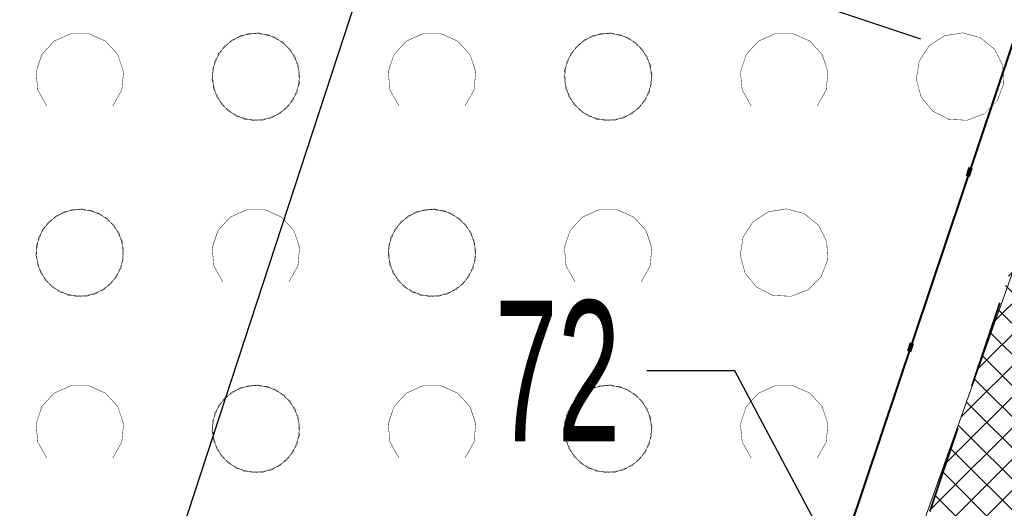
# Model space of a CAD drawing. Header units: metres. Extents: x 6599773 to 13199707, y 5688499 to 11377233.
# Tile 20 of 256: x 6599839.28 to 6599850.46, y 5688575.67 to 5688581.22. Entities that reach past the tile are written whole.
import ezdxf
from ezdxf import colors
from ezdxf.entities.mleader import LeaderData, LeaderLine
from ezdxf.math import Vec2, Vec3

# ---------------------------------------------------------------- set-up
doc = ezdxf.new("R2010")
doc.units = ezdxf.units.M
doc.header["$MEASUREMENT"] = 0
for name, pattern in [('1', [0]), ('9', [1, 0, -1]), ('BTO', [0]), ('BUF', [0]), ('BUG', [1.5, 1, -0.5])]:
    doc.linetypes.add(name, pattern=pattern)
doc.layers.get('0').update_dxf_attribs({"linetype": 'CONTINUOUS', "lineweight": 5})
doc.layers.get('Defpoints').update_dxf_attribs({"linetype": 'CONTINUOUS', "lineweight": 9})
for name, color, linetype, lineweight in [('_kolor chodnik', 50, '1', 0), ('_kolor zjazdy kostka', 7, '1', 0), ('_kolor ścieżka', 10, '1', 0), ('_linie rozgran', 100, '9', 90), ('_obrzeze', 10, 'BUG', 35), ('_opis drzewa', 7, 'BUF', 25), ('_opis zjazdy', 7, '1', 18), ('AS_protokoly_graniczne', 140, 'CONTINUOUS', 30), ('OTK_L_5', 7, 'CONTINUOUS', 5), ('OTZ_L_1', 7, 'CONTINUOUS', 5)]:
    doc.layers.add(name, color=color, linetype=linetype, lineweight=lineweight)
doc.layers.add('_kolor jezdnia', color=7, linetype='1', lineweight=0, true_color=0x00dbdb)
doc.layers.add('_podział mój', color=7, linetype='BTO', lineweight=40, true_color=0xdb70ff)
doc.styles.add('opis', font='ARIALN.TTF', dxfattribs={"width": 0.7, "height": 1.1})
doc.styles.add('opis drzewa', font='ARIALN.TTF', dxfattribs={"width": 0.7, "height": 1.6})
doc.dimstyles.new('opi', dxfattribs={"dimtxt": 1.1, "dimasz": 0.6, "dimexe": 1, "dimexo": 1, "dimgap": 0.5, "dimtad": 1, "dimzin": 1, "dimtxsty": 'opis', "dimblk": 'ARCHTICK', "dimcen": 2.5, "dimadec": 3, "dimazin": 0, "dimtfac": 1, "dimtmove": 0, "dimatfit": 3, "dimfxl": 1, "dimarcsym": 0})
pattern_1 = [(45, (0, 0), (-0.1767766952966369, 0.1767766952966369), []), (135, (0, 0), (-0.1767766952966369, -0.1767766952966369), [])]

# ---------------------------------------------------------------- blocks, each defined once
blk = doc.blocks.new('_Dot')
at = {"color": 0, "linetype": 'ByBlock', "lineweight": -2}
blk.add_line((-0.5, 0), (-1, 0), dxfattribs=at)
at = {"color": 0, "linetype": 'ByBlock', "const_width": 0.5}
blk.add_lwpolyline([(-0.25, 0, 1), (0.25, 0, 1)], format="xyb", close=True, dxfattribs=at)
blk = doc.blocks.new('_ArchTick')
at = {"color": 0, "linetype": 'ByBlock', "const_width": 0.15}
blk.add_lwpolyline([(-0.5, -0.5), (0.5, 0.5)], dxfattribs=at)
blk = doc.blocks.new('*D332')
at = {"layer": '_opis zjazdy', "color": 0, "lineweight": -2, "transparency": 16777216}
for p, q in [((6599851.097264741, 5688585.745496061), (6599847.60088286, 5688586.915804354)), ((6599846.962116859, 5688581.8569529), (6599848.549170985, 5688586.59839353)), ((6599849.510210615, 5688581.004055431), (6599846.013828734, 5688582.174363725))]:
    blk.add_line(p, q, dxfattribs=at)
at = {"layer": 'Defpoints', "color": 0, "transparency": 16777216}
for p in [(6599848.549170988, 5688586.598393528), (6599852.045552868, 5688585.428085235), (6599850.458498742, 5688580.686644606)]:
    blk.add_point(p, dxfattribs=at)
at = {"layer": '_opis zjazdy', "color": 0, "lineweight": -2, "transparency": 16777216, "xscale": 0.6, "yscale": 0.6, "zscale": 0.6}
for p, rotation in [((6599848.549170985, 5688586.59839353), 71.49358539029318), ((6599846.962116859, 5688581.8569529), 251.4935853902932)]:
    blk.add_blockref('_ArchTick', p, dxfattribs=dict(at, rotation=rotation))
at = {"layer": '_opis zjazdy', "color": 0, "transparency": 16777216, "insert": (6599848.856654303, 5688583.859143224), "char_height": 1.1, "attachment_point": 5, "rotation": 251.49358539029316, "style": 'opis'}
blk.add_mtext('5,00', dxfattribs=at)
blk = doc.blocks.new('2_OTZK')
at = {"color": 7, "const_width": 0.005000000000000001}
for points in [[(-0.6431084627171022, 0.6411612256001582), (-0.8175084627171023, 0.5279612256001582), (-1.022908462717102, 0.4954612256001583), (-1.223708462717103, 0.5492612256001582), (-1.385308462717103, 0.6800612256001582), (-1.479708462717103, 0.8653612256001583), (-1.490508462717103, 1.072961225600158), (-1.416008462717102, 1.267061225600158), (-1.269008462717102, 1.414061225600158), (-1.074908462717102, 1.488561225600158), (-0.8673084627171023, 1.477761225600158), (-0.6820084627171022, 1.383361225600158), (-0.5512084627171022, 1.221761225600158), (-0.4974084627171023, 1.020961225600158), (-0.5299084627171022, 0.8155612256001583), (-0.6431084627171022, 0.6411612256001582)], [(0.6282915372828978, 0.6640612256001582), (0.5264915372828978, 0.8442612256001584), (0.5063915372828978, 1.050261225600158), (0.5714915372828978, 1.246761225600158), (0.7104915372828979, 1.400161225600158), (0.8997915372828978, 1.483961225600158), (1.106791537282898, 1.483961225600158), (1.296091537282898, 1.400161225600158), (1.435091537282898, 1.246761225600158), (1.500191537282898, 1.050261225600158), (1.480091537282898, 0.8442612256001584), (1.378291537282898, 0.6640612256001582)], [(-1.372308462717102, -1.335238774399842), (-1.473808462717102, -1.154938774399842), (-1.493508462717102, -0.9491387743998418), (-1.428308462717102, -0.7528387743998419), (-1.289208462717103, -0.5997387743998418), (-1.100108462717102, -0.5160387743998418), (-0.8933084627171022, -0.5160387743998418), (-0.7042084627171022, -0.5997387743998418), (-0.5651084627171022, -0.7528387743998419), (-0.4999084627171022, -0.9491387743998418), (-0.5196084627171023, -1.154938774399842), (-0.6211084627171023, -1.335238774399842)], [(0.6496915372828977, -0.6516387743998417), (0.8240915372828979, -0.5384387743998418), (1.029491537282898, -0.5059387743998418), (1.230291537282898, -0.5597387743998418), (1.391891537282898, -0.6905387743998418), (1.486291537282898, -0.8758387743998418), (1.497091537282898, -1.083438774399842), (1.422591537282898, -1.277538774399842), (1.275591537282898, -1.424538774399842), (1.081491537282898, -1.499038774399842), (0.8738915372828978, -1.488238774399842), (0.6885915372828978, -1.393838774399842), (0.5577915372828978, -1.232238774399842), (0.5039915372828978, -1.031438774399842), (0.5364915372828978, -0.8260387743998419), (0.6496915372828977, -0.6516387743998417)]]:
    blk.add_lwpolyline(points, dxfattribs=at)

msp = doc.modelspace()

# ---------------------------------------------------------------- hatches: boundary and pattern name
at = {"layer": '_kolor chodnik'}
h = msp.add_hatch(dxfattribs=at)
h.set_pattern_fill('ANSI37', color=256, scale=2)
h.set_pattern_definition(pattern_1)
h.paths.add_polyline_path([(6599849.938171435, 5688542.085872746), (6599852.232147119, 5688548.938742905), (6599853.573135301, 5688548.489851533), (6599853.827082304, 5688549.248475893), (6599851.793849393, 5688549.929093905), (6599849.895278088, 5688548.982823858), (6599847.823506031, 5688542.793750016)])
edge = h.paths.add_edge_path()
edge.add_line((6600018.106075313, 5689087.454911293), (6600022.42781917, 5689091.229234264))
edge.add_line((6600022.42781917, 5689091.229234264), (6600020.233254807, 5689093.742094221))
edge.add_line((6600020.233254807, 5689093.742094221), (6600017.159471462, 5689091.057656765))
edge.add_arc((6600023.275194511, 5689085.3851404), 8.341433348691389, 137.1531559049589, 148.8016577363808)
edge.add_line((6600016.140105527, 5689089.706021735), (6600018.106075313, 5689087.454911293))
h.paths.add_polyline_path([(6600038.501784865, 5689187.592294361), (6600037.906968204, 5689187.700586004), (6600037.63829624, 5689186.224843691), (6600038.240083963, 5689186.115282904)])
h.paths.add_polyline_path([(6600069.098302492, 5689360.276020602), (6600068.321239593, 5689360.413462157), (6600068.064048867, 5689358.936495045), (6600068.836639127, 5689358.799546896)])
h.paths.add_polyline_path([(6600082.393785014, 5689362.950258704), (6600082.941124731, 5689366.103121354), (6600081.481377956, 5689366.361351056), (6600080.923159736, 5689363.210828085)])
h.paths.add_polyline_path([(6600074.022236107, 5689388.065861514), (6600072.983907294, 5689388.249860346), (6600072.723374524, 5689386.77253894), (6600073.760538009, 5689386.588865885)])
h.paths.add_polyline_path([(6600105.613104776, 5689486.405659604), (6600106.749499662, 5689489.711933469), (6600105.298891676, 5689490.233346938), (6600104.143487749, 5689486.917306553)], flags=17)
h.paths.add_polyline_path([(6600132.519778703, 5689678.737346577), (6600131.761827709, 5689678.896110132), (6600131.444670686, 5689677.429261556), (6600132.212256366, 5689677.269208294)])
h.paths.add_polyline_path([(6600156.649397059, 5689798.7449027), (6600156.48800471, 5689797.958860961), (6600157.450195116, 5689797.757316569), (6600157.615023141, 5689798.542205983)])
h.paths.add_polyline_path([(6600189.055358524, 5689948.643107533), (6600187.902868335, 5689948.884512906), (6600187.600024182, 5689947.417400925), (6600188.748131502, 5689947.176379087)])
edge = h.paths.add_edge_path()
edge.add_line((6600204.459383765, 5690032.969035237), (6600204.153258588, 5690031.227801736))
edge.add_arc((6600202.328347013, 5690027.299936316), 4.331100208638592, 41.85300125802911, 65.08011549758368, ccw=False)
edge.add_arc((6600032.90393149, 5690051.979071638), 174.020003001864, 352.8070218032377, 353.495463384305)
edge.add_arc((6600202.372679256, 5690027.343587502), 5.999999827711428, 55.12102442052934, 69.64815978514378)
edge = h.paths.add_edge_path()
edge.add_line((6600205.046027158, 5690040.265402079), (6600204.972740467, 5690038.483452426))
edge.add_arc((6600203.986269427, 5690044.401803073), 5.999999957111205, 279.4630688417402, 294.9140560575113)
edge.add_line((6600206.513819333, 5690038.960158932), (6600206.607027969, 5690041.030672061))
edge.add_arc((6600203.986269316, 5690044.401803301), 4.270000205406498, 284.3702444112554, 307.86193139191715, ccw=False)
edge = h.paths.add_edge_path()
edge.add_arc((6600203.547470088, 5690044.558759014), 6.446878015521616, 324.4350091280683, 356.2013368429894, ccw=False)
edge.add_arc((6600203.986269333, 5690044.401803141), 6.00000007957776, 323.2169970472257, 357.4193489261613)
h.paths.add_polyline_path([(6600208.910055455, 5690121.713696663), (6600208.146285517, 5690121.748120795), (6600207.125602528, 5690121.794124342), (6600209.971605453, 5690121.665851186)])
edge = h.paths.add_edge_path()
edge.add_line((6600238.769818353, 5690481.648294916), (6600240.338176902, 5690490.873746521))
edge.add_line((6600240.338176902, 5690490.873746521), (6600241.251295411, 5690510.829461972))
edge.add_line((6600241.251295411, 5690510.829461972), (6600239.524022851, 5690510.928942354))
edge.add_line((6600239.524022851, 5690510.928942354), (6600238.633343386, 5690491.167757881))
edge.add_line((6600238.633343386, 5690491.167757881), (6600234.579716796, 5690467.661262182))
edge.add_line((6600234.579716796, 5690467.661262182), (6600234.449796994, 5690464.966873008))
edge.add_arc((6600242.443669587, 5690464.607462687), 8.00194818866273, 177.4256738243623, 268.2543056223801)
edge.add_line((6600242.199903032, 5690456.609228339), (6600242.216657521, 5690457.359274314))
edge.add_line((6600242.216657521, 5690457.359274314), (6600242.305257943, 5690458.836738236))
edge.add_arc((6600242.444504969, 5690464.607952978), 5.772894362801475, 177.0298084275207, 268.6178439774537, ccw=False)
edge.add_line((6600236.679365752, 5690464.907083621), (6600236.951876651, 5690470.95443634))
edge.add_line((6600236.951876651, 5690470.95443634), (6600238.150786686, 5690478.210832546))
edge.add_line((6600238.150786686, 5690478.210832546), (6600238.769818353, 5690481.648294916))
h.paths.add_polyline_path([(6600238.769818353, 5690481.648294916), (6600238.150786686, 5690478.210832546), (6600239.670056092, 5690477.930590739), (6600240.266710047, 5690481.376366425)], flags=17)
edge = h.paths.add_edge_path()
edge.add_line((6600223.366500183, 5690460.339976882), (6600223.276803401, 5690457.948865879))
edge.add_arc((6600221.105749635, 5690465.64864014), 7.999999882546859, 285.7465040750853, 299.8464885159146)
edge.add_line((6600225.08717264, 5690458.709744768), (6600225.240084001, 5690461.623695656))
edge.add_arc((6600221.105749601, 5690465.648640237), 5.769999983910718, 293.06724420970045, 315.7681070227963, ccw=False)
edge = h.paths.add_edge_path()
edge.add_arc((6600220.025145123, 5690444.676291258), 5.77000016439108, 37.996647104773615, 59.94382588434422, ccw=False)
edge.add_line((6600224.572175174, 5690448.22839199), (6600224.817793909, 5690451.081798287))
edge.add_arc((6600220.025145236, 5690444.676291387), 7.999999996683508, 53.19588653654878, 68.15166733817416)
edge.add_line((6600223.00235276, 5690452.101669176), (6600222.91504296, 5690449.670427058))
edge = h.paths.add_edge_path()
edge.add_arc((6600221.105749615, 5690465.648640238), 7.999999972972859, 328.0222308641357, 357.0132597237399)
edge.add_line((6600229.094882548, 5690465.23180147), (6600229.218816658, 5690467.593604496))
edge.add_line((6600229.218816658, 5690467.593604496), (6600228.218919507, 5690467.645774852))
edge.add_line((6600228.218919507, 5690467.645774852), (6600227.891778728, 5690461.411918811))
h.paths.add_polyline_path([(6600200.980142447, 5690012.236744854), (6600202.31727834, 5690011.956662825), (6600202.522293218, 5690012.935421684), (6600201.182321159, 5690013.216097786)])
h.paths.add_polyline_path([(6600196.457878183, 5689983.98337835), (6600195.202332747, 5689984.246370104), (6600194.899091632, 5689982.777335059), (6600196.150355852, 5689982.515240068)])
edge = h.paths.add_edge_path()
edge.add_line((6600112.305909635, 5689517.99101877), (6600112.691041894, 5689519.807934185))
edge.add_line((6600112.691041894, 5689519.807934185), (6600113.245521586, 5689522.423769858))
edge.add_line((6600113.245521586, 5689522.423769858), (6600111.553124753, 5689522.782507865))
edge.add_line((6600111.553124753, 5689522.782507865), (6600107.405864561, 5689503.217226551))
edge.add_line((6600107.405864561, 5689503.217226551), (6600099.494506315, 5689480.361667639))
edge.add_line((6600099.494506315, 5689480.361667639), (6600099.182814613, 5689478.891218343))
edge.add_arc((6600107.008997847, 5689477.232359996), 8.000059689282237, 168.0325629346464, 257.7529108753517)
edge.add_line((6600105.311960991, 5689469.414366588), (6600105.784990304, 5689471.593619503))
edge.add_arc((6600107.008927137, 5689477.232314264), 5.769999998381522, 168.0321375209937, 257.7533362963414, ccw=False)
edge.add_line((6600101.364343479, 5689478.42879883), (6600101.647245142, 5689479.76342708))
edge.add_line((6600101.647245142, 5689479.76342708), (6600104.143487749, 5689486.917306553))
edge.add_line((6600104.143487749, 5689486.917306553), (6600105.298891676, 5689490.233346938))
edge.add_line((6600105.298891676, 5689490.233346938), (6600108.240043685, 5689498.809726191))
edge.add_line((6600108.240043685, 5689498.809726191), (6600112.305909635, 5689517.99101877))
h.paths.add_polyline_path([(6600136.009573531, 5689645.499114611), (6600138.333647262, 5689645.012304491), (6600138.661671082, 5689646.578318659), (6600134.869459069, 5689647.372651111)])
at = {"layer": '_kolor jezdnia'}
h = msp.add_hatch(dxfattribs=at)
h.set_pattern_fill('ANSI37', color=256, scale=2.2)
h.set_pattern_definition([(311.9999999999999, (0, 0), (0.2043648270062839, 0.1840109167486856), []), (41.99999999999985, (0, 0), (-0.1840109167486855, 0.2043648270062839), [])])
edge = h.paths.add_edge_path()
edge.add_line((6599833.066047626, 5688539.933393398), (6599850.649511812, 5688527.983462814))
edge.add_arc((6599857.337592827, 5688536.653968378), 10.95025544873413, 169.5012687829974, 232.3548431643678, ccw=False)
edge.add_arc((6599858.085851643, 5688536.618142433), 11.69295282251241, 162.2507788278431, 169.9967502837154, ccw=False)
edge.add_line((6599846.949484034, 5688540.182754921), (6599847.823506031, 5688542.793750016))
edge.add_line((6599847.823506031, 5688542.793750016), (6599849.895278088, 5688548.982823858))
edge.add_line((6599849.895278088, 5688548.982823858), (6599852.434748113, 5688556.56906746))
edge.add_line((6599852.434748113, 5688556.56906746), (6599928.48625871, 5688783.760284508))
edge.add_line((6599928.48625871, 5688783.760284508), (6599931.025728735, 5688791.34652811))
edge.add_line((6599931.025728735, 5688791.34652811), (6599996.657773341, 5688987.411326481))
edge.add_line((6599996.657773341, 5688987.411326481), (6599999.197243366, 5688994.997570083))
edge.add_line((6599999.197243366, 5688994.997570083), (6600021.930100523, 5689062.908193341))
edge.add_line((6600021.930100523, 5689062.908193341), (6600017.620224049, 5689067.371531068))
edge.add_line((6600017.620224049, 5689067.371531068), (6600016.714558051, 5689064.654078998))
edge.add_line((6600016.714558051, 5689064.654078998), (6600012.423620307, 5689051.835617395))
edge.add_line((6600012.423620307, 5689051.835617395), (6600009.884150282, 5689044.249373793))
edge.add_line((6600009.884150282, 5689044.249373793), (6599977.53516164, 5688947.612159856))
edge.add_line((6599977.53516164, 5688947.612159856), (6599974.995691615, 5688940.025916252))
edge.add_line((6599974.995691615, 5688940.025916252), (6599942.096912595, 5688841.746295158))
edge.add_line((6599942.096912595, 5688841.746295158), (6599939.557442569, 5688834.160051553))
edge.add_line((6599939.557442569, 5688834.160051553), (6599882.679288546, 5688664.246042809))
edge.add_line((6599882.679288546, 5688664.246042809), (6599880.139818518, 5688656.659799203))
edge.add_line((6599880.139818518, 5688656.659799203), (6599852.464543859, 5688573.984527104))
edge.add_line((6599852.464543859, 5688573.984527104), (6599842.470137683, 5688544.127903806))
edge.add_arc((6599835.706422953, 5688546.652910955), 7.219660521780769, 248.54809133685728, 339.52856074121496, ccw=False)
h.paths.add_polyline_path([(6600044.653202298, 5689172.271628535), (6600046.276244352, 5689181.431901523), (6600047.759199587, 5689189.801539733), (6600051.0603021, 5689208.432603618), (6600052.368792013, 5689215.817578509), (6600054.808584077, 5689229.587499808), (6600056.11707399, 5689236.972474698), (6600057.346666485, 5689243.912161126), (6600058.655146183, 5689251.297078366), (6600058.831439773, 5689252.292060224), (6600060.098987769, 5689259.445963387), (6600060.139929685, 5689259.677035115), (6600061.407468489, 5689266.830886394), (6600072.329030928, 5689328.470998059), (6600073.637511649, 5689335.855921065), (6600077.337304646, 5689356.73715072), (6600078.820259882, 5689365.106788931), (6600081.142794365, 5689378.214921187), (6600082.53851694, 5689386.092227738), (6600095.187867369, 5689457.483787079), (6600091.082877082, 5689465.8405575), (6600089.043088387, 5689454.328211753), (6600087.870641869, 5689447.711051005), (6600087.560133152, 5689445.958573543), (6600086.562151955, 5689440.326076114), (6600082.433200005, 5689417.022719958), (6600080.95024477, 5689408.65308175), (6600077.202698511, 5689387.502337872), (6600075.719743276, 5689379.132699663), (6600073.469199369, 5689366.430874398), (6600071.986244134, 5689358.061236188), (6600069.986864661, 5689346.776955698), (6600068.591142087, 5689338.899649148), (6600065.559290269, 5689321.78820693), (6600064.163567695, 5689313.91090038), (6600059.719426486, 5689288.828650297), (6600058.323703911, 5689280.951343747), (6600057.563846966, 5689276.662793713), (6600056.168124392, 5689268.785487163), (6600054.804920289, 5689261.091711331), (6600053.409197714, 5689253.214404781), (6600053.264817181, 5689252.399536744), (6600051.869094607, 5689244.522230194), (6600051.183555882, 5689240.653124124), (6600049.787833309, 5689232.775817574), (6600046.593849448, 5689214.749319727), (6600045.198126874, 5689206.872013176), (6600044.41754409, 5689202.466488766), (6600042.934588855, 5689194.096850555), (6600036.429952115, 5689157.38538759), (6600034.94699688, 5689149.01574938), (6600030.579776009, 5689124.367629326), (6600027.529365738, 5689107.151445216), (6600024.895072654, 5689094.014582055), (6600030.583685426, 5689094.264316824), (6600032.945013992, 5689106.191885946), (6600043.170247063, 5689163.901990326)])
edge = h.paths.add_edge_path()
edge.add_line((6600111.106812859, 5689535.144351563), (6600111.256844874, 5689535.85214863))
edge.add_line((6600111.256844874, 5689535.85214863), (6600112.915748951, 5689543.678261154))
edge.add_line((6600112.915748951, 5689543.678261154), (6600117.304772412, 5689564.384094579))
edge.add_line((6600117.304772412, 5689564.384094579), (6600119.067357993, 5689572.699339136))
edge.add_line((6600119.067357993, 5689572.699339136), (6600120.087667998, 5689577.512794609))
edge.add_line((6600120.087667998, 5689577.512794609), (6600121.64289057, 5689584.849775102))
edge.add_line((6600121.64289057, 5689584.849775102), (6600128.436769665, 5689616.900852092))
edge.add_line((6600128.436769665, 5689616.900852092), (6600129.991992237, 5689624.237832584))
edge.add_line((6600129.991992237, 5689624.237832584), (6600132.660554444, 5689636.827148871))
edge.add_line((6600132.660554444, 5689636.827148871), (6600133.208838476, 5689639.444704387))
edge.add_line((6600133.208838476, 5689639.444704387), (6600134.848957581, 5689647.274775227))
edge.add_line((6600134.848957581, 5689647.274775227), (6600138.97649476, 5689666.979995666))
edge.add_line((6600138.97649476, 5689666.979995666), (6600140.51410642, 5689674.320687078))
edge.add_line((6600140.51410642, 5689674.320687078), (6600145.209128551, 5689696.735129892))
edge.add_line((6600145.209128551, 5689696.735129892), (6600146.746740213, 5689704.075821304))
edge.add_line((6600146.746740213, 5689704.075821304), (6600151.462308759, 5689726.588354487))
edge.add_line((6600151.462308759, 5689726.588354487), (6600152.999920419, 5689733.929045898))
edge.add_line((6600152.999920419, 5689733.929045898), (6600155.244070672, 5689744.642813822))
edge.add_line((6600155.244070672, 5689744.642813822), (6600156.781682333, 5689751.983505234))
edge.add_line((6600156.781682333, 5689751.983505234), (6600161.635515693, 5689775.156126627))
edge.add_line((6600161.635515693, 5689775.156126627), (6600163.378142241, 5689783.475576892))
edge.add_line((6600163.378142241, 5689783.475576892), (6600163.850769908, 5689785.731942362))
edge.add_line((6600163.850769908, 5689785.731942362), (6600167.028500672, 5689800.90270461))
edge.add_line((6600167.028500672, 5689800.90270461), (6600179.490888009, 5689860.399222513))
edge.add_line((6600179.490888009, 5689860.399222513), (6600181.233514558, 5689868.718672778))
edge.add_line((6600181.233514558, 5689868.718672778), (6600181.84713393, 5689871.648144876))
edge.add_line((6600181.84713393, 5689871.648144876), (6600183.38474559, 5689878.988836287))
edge.add_line((6600183.38474559, 5689878.988836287), (6600184.935818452, 5689886.393792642))
edge.add_line((6600184.935818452, 5689886.393792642), (6600186.575937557, 5689894.223863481))
edge.add_line((6600186.575937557, 5689894.223863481), (6600194.051338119, 5689929.912074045))
edge.add_line((6600194.051338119, 5689929.912074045), (6600195.691457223, 5689937.742144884))
edge.add_line((6600195.691457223, 5689937.742144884), (6600202.915799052, 5689972.231779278))
edge.add_line((6600202.915799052, 5689972.231779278), (6600204.555918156, 5689980.061850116))
edge.add_line((6600204.555918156, 5689980.061850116), (6600206.062781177, 5689987.255744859))
edge.add_line((6600206.062781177, 5689987.255744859), (6600207.702900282, 5689995.085815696))
edge.add_line((6600207.702900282, 5689995.085815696), (6600210.232559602, 5690007.162628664))
edge.add_line((6600210.232559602, 5690007.162628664), (6600211.694938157, 5690014.144150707))
edge.add_arc((6600028.177652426, 5690052.584442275), 187.5000004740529, 348.1696294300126, 357.4195276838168)
edge.add_line((6600215.487522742, 5690044.142720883), (6600208.310270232, 5690026.480446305))
edge.add_arc((6600032.903933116, 5690051.97907145), 177.2500013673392, 348.1696294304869, 351.7289130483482, ccw=False)
edge.add_line((6600206.38894146, 5690015.640182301), (6600205.966941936, 5690013.625519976))
edge.add_line((6600205.966941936, 5690013.625519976), (6600204.326822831, 5690005.795449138))
edge.add_line((6600204.326822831, 5690005.795449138), (6600197.076961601, 5689971.183982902))
edge.add_line((6600197.076961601, 5689971.183982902), (6600195.334335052, 5689962.864532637))
edge.add_line((6600195.334335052, 5689962.864532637), (6600193.44722506, 5689953.855305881))
edge.add_line((6600193.44722506, 5689953.855305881), (6600191.909227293, 5689946.512771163))
edge.add_line((6600191.909227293, 5689946.512771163), (6600185.49684423, 5689915.899498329))
edge.add_line((6600185.49684423, 5689915.899498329), (6600183.856521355, 5689908.068454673))
edge.add_line((6600183.856521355, 5689908.068454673), (6600182.066605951, 5689899.523243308))
edge.add_line((6600182.066605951, 5689899.523243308), (6600180.32407057, 5689891.204228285))
edge.add_line((6600180.32407057, 5689891.204228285), (6600174.320344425, 5689862.541919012))
edge.add_line((6600174.320344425, 5689862.541919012), (6600172.577809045, 5689854.222903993))
edge.add_line((6600172.577809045, 5689854.222903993), (6600163.663810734, 5689811.666703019))
edge.add_line((6600163.663810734, 5689811.666703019), (6600162.023782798, 5689803.837067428))
edge.add_line((6600162.023782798, 5689803.837067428), (6600160.924220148, 5689798.587659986))
edge.add_line((6600160.924220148, 5689798.587659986), (6600159.279208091, 5689790.734229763))
edge.add_line((6600159.279208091, 5689790.734229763), (6600157.107250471, 5689780.365115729))
edge.add_line((6600157.107250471, 5689780.365115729), (6600155.462238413, 5689772.511685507))
edge.add_line((6600155.462238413, 5689772.511685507), (6600153.380318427, 5689762.572418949))
edge.add_line((6600153.380318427, 5689762.572418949), (6600151.735124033, 5689754.718118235))
edge.add_line((6600151.735124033, 5689754.718118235), (6600148.586504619, 5689739.686336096))
edge.add_line((6600148.586504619, 5689739.686336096), (6600146.885007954, 5689731.563243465))
edge.add_line((6600146.885007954, 5689731.563243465), (6600141.75088822, 5689707.052510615))
edge.add_line((6600141.75088822, 5689707.052510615), (6600140.110896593, 5689699.223048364))
edge.add_line((6600140.110896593, 5689699.223048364), (6600133.483561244, 5689667.583574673))
edge.add_line((6600133.483561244, 5689667.583574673), (6600131.860394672, 5689659.834436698))
edge.add_line((6600131.860394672, 5689659.834436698), (6600131.740984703, 5689659.26436315))
edge.add_line((6600131.740984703, 5689659.26436315), (6600130.117814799, 5689651.515209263))
edge.add_line((6600130.117814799, 5689651.515209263), (6600127.278733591, 5689637.961189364))
edge.add_line((6600127.278733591, 5689637.961189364), (6600126.924568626, 5689636.290366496))
edge.add_line((6600126.924568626, 5689636.290366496), (6600125.166244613, 5689627.995226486))
edge.add_line((6600125.166244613, 5689627.995226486), (6600118.009503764, 5689594.232298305))
edge.add_line((6600118.009503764, 5689594.232298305), (6600116.251179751, 5689585.937158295))
edge.add_line((6600116.251179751, 5689585.937158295), (6600113.665314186, 5689573.737975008))
edge.add_line((6600113.665314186, 5689573.737975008), (6600111.898534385, 5689565.402943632))
edge.add_line((6600111.898534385, 5689565.402943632), (6600104.889982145, 5689532.33911599))
edge.add_line((6600104.889982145, 5689532.33911599), (6600103.226635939, 5689524.492047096))
edge.add_line((6600103.226635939, 5689524.492047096), (6600096.623876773, 5689493.342605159))
edge.add_line((6600096.623876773, 5689493.342605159), (6600094.968986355, 5689485.53542763))
edge.add_line((6600094.968986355, 5689485.53542763), (6600094.300101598, 5689482.379870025))
edge.add_line((6600094.300101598, 5689482.379870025), (6600099.182814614, 5689478.891218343))
edge.add_line((6600099.182814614, 5689478.891218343), (6600099.494506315, 5689480.361667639))
edge.add_line((6600099.494506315, 5689480.361667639), (6600111.106812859, 5689535.144351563))
edge = h.paths.add_edge_path()
edge.add_arc((6600239.213891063, 5690851.4003676), 10.0000000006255, -2.8342403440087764, 76.13703556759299, ccw=False)
edge.add_line((6600249.201658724, 5690850.905901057), (6600249.082723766, 5690848.503524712))
edge.add_line((6600249.082723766, 5690848.503524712), (6600247.016487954, 5690806.767468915))
edge.add_line((6600247.016487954, 5690806.767468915), (6600246.092398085, 5690789.152178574))
edge.add_line((6600246.092398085, 5690789.152178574), (6600233.768116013, 5690572.015170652))
edge.add_line((6600233.768116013, 5690572.015170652), (6600228.959056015, 5690465.29620206))
edge.add_line((6600228.959056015, 5690465.29620206), (6600234.588724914, 5690465.017134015))
edge.add_line((6600234.588724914, 5690465.017134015), (6600239.26254019, 5690571.767576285))
edge.add_line((6600239.26254019, 5690571.767576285), (6600252.505038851, 5690806.400146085))
edge.add_line((6600252.505038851, 5690806.400146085), (6600254.569211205, 5690848.094521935))
edge.add_arc((6600262.559425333, 5690847.6989487), 7.999999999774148, 76.13703557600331, 177.1657596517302, ccw=False)
edge.add_line((6600264.476229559, 5690855.465921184), (6600241.609896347, 5690861.109083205))
edge = h.paths.add_edge_path()
edge.add_line((6600250.031475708, 5690451.625307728), (6600250.231741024, 5690455.772579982))
edge.add_line((6600250.231741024, 5690455.772579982), (6600246.257763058, 5690456.417303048))
edge.add_line((6600246.257763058, 5690456.417303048), (6600242.171761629, 5690456.61060902))
edge.add_arc((6600242.563100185, 5690464.586983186), 7.985968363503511, 176.9123644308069, 267.1911945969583, ccw=False)
edge.add_line((6600234.588724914, 5690465.017134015), (6600228.959056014, 5690465.29620206))
edge.add_arc((6600220.965133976, 5690465.657286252), 8.002072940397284, 267.8289300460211, 357.413716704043, ccw=False)
edge.add_line((6600220.661989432, 5690457.660957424), (6600212.406915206, 5690458.119572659))
edge.add_line((6600212.406915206, 5690458.119572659), (6600208.431872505, 5690457.817501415))
edge.add_line((6600208.431872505, 5690457.817501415), (6600208.233912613, 5690454.548331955))
edge.add_line((6600208.233912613, 5690454.548331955), (6600212.129565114, 5690453.127270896))
edge.add_line((6600212.129565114, 5690453.127270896), (6600218.640548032, 5690452.76554962))
edge.add_line((6600218.640548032, 5690452.76554962), (6600216.486747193, 5690452.885205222))
edge.add_line((6600216.486747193, 5690452.885205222), (6600220.46890539, 5690452.663974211))
edge.add_arc((6600220.025145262, 5690444.676291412), 7.999999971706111, -0.3386579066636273, 86.8201700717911, ccw=False)
edge.add_line((6600228.025005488, 5690444.629006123), (6600227.803602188, 5690439.649256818))
edge.add_line((6600227.803602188, 5690439.649256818), (6600226.885525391, 5690435.936828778))
edge.add_line((6600226.885525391, 5690435.936828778), (6600225.534849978, 5690405.967249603))
edge.add_line((6600225.534849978, 5690405.967249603), (6600226.115199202, 5690402.187514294))
edge.add_line((6600226.115199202, 5690402.187514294), (6600213.445139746, 5690121.008786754))
edge.add_line((6600213.445139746, 5690121.008786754), (6600213.352800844, 5690118.960058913))
edge.add_line((6600213.352800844, 5690118.960058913), (6600209.980184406, 5690044.131649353))
edge.add_arc((6600203.986269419, 5690044.401803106), 5.999999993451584, 257.4162346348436, 357.41934921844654, ccw=False)
edge.add_line((6600202.679069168, 5690038.545931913), (6600201.589735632, 5690033.666039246))
edge.add_line((6600201.589735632, 5690033.666039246), (6600203.67987942, 5690033.199458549))
edge.add_arc((6600202.372679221, 5690027.343587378), 5.999999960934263, -8.27108729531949, 77.41623506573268, ccw=False)
edge.add_line((6600208.310270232, 5690026.480446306), (6600215.487522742, 5690044.142720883))
edge.add_line((6600215.487522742, 5690044.142720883), (6600216.199687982, 5690059.944661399))
edge.add_line((6600216.199687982, 5690059.944661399), (6600216.537356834, 5690067.437056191))
edge.add_line((6600216.537356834, 5690067.437056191), (6600223.893528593, 5690230.66011469))
edge.add_line((6600223.893528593, 5690230.66011469), (6600224.231197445, 5690238.152509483))
edge.add_line((6600224.231197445, 5690238.152509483), (6600233.507835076, 5690443.987992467))
edge.add_arc((6600241.499722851, 5690443.627812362), 7.999999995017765, 87.29208981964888, 177.4195277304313, ccw=False)
edge.add_line((6600241.877677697, 5690451.618879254), (6600246.021541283, 5690451.422886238))
edge.add_line((6600246.021541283, 5690451.422886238), (6600246.427694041, 5690451.443388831))
edge.add_line((6600246.427694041, 5690451.443388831), (6600246.793970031, 5690451.461878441))
edge.add_line((6600246.793970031, 5690451.461878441), (6600250.031475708, 5690451.625307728))
edge = h.paths.add_edge_path()
edge.add_line((6600007.33756506, 5689086.20374581), (6600006.980466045, 5689080.740822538))
edge.add_line((6600006.980466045, 5689080.740822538), (6600007.229745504, 5689080.720859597))
edge.add_line((6600007.229745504, 5689080.720859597), (6600008.093335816, 5689080.601653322))
edge.add_line((6600008.093335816, 5689080.601653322), (6600008.702681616, 5689080.53831051))
edge.add_arc((6600008.140193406, 5689070.554142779), 9.999999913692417, -18.557800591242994, 86.77547804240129, ccw=False)
edge.add_line((6600017.620224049, 5689067.371531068), (6600021.930100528, 5689062.908193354))
edge.add_arc((6599734.83819726, 5689159.011261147), 302.7499967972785, 341.4922000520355, 343.8640860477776)
edge.add_arc((6600034.895369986, 5689072.315877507), 9.581213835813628, 98.63328270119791, 164.5273290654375, ccw=False)
edge.add_line((6600033.457137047, 5689081.788529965), (6600033.832640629, 5689081.798737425))
edge.add_line((6600033.832640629, 5689081.798737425), (6600034.422462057, 5689082.05700874))
edge.add_line((6600034.422462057, 5689082.05700874), (6600036.833623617, 5689082.139040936))
edge.add_line((6600036.833623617, 5689082.139040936), (6600036.730225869, 5689087.148851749))
edge.add_line((6600036.730225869, 5689087.148851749), (6600036.579860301, 5689087.134303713))
edge.add_arc((6600036.479565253, 5689093.136286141), 6.002820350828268, 169.1687651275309, 270.9573417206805, ccw=False)
edge.add_line((6600030.583685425, 5689094.264316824), (6600024.895072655, 5689094.014582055))
edge.add_arc((6600015.200558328, 5689096.162123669), 9.929528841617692, 271.0943432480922, 347.5094668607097, ccw=False)
edge.add_arc((6600014.909438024, 5689089.646776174), 3.446070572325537, 264.4236009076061, 278.0194998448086, ccw=False)
edge.add_line((6600014.574573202, 5689086.217014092), (6600014.299554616, 5689086.232508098))
edge.add_line((6600014.299554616, 5689086.232508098), (6600010.474232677, 5689086.448019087))
edge.add_line((6600010.474232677, 5689086.448019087), (6600007.33756506, 5689086.20374581))
edge = h.paths.add_edge_path()
edge.add_line((6600105.490725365, 5689463.953528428), (6600106.927559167, 5689464.047234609))
edge.add_line((6600106.927559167, 5689464.047234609), (6600107.835, 5689468.66))
edge.add_line((6600107.835, 5689468.66), (6600105.311960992, 5689469.414366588))
edge.add_arc((6600107.008997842, 5689477.232359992), 8.000059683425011, 168.0325628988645, 257.7529109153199, ccw=False)
edge.add_line((6600099.182814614, 5689478.891218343), (6600094.300101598, 5689482.379870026))
edge.add_arc((6600586.245114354, 5689378.10423892), 502.8750369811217, 168.032376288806, 169.9522165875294)
edge.add_line((6600091.082877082, 5689465.8405575), (6600095.187867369, 5689457.483787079))
edge.add_arc((6600103.06517392, 5689456.088064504), 8.000000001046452, 77.7533362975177, 169.9524553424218, ccw=False)
edge.add_line((6600104.762140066, 5689463.906012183), (6600105.490725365, 5689463.953528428))
at = {"layer": '_kolor zjazdy kostka'}
h = msp.add_hatch(dxfattribs=at)
h.set_pattern_fill('ANSI37', color=256, scale=2)
h.set_pattern_definition(pattern_1)
h.paths.add_polyline_path([(6600244.137440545, 5690813.934732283), (6600242.369522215, 5690814.022127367), (6600242.097568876, 5690808.528921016), (6600243.865482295, 5690808.44142671)])
h.paths.add_polyline_path([(6600247.012128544, 5690806.679412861), (6600247.44273645, 5690815.377295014), (6600247.393289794, 5690814.378518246), (6600247.113277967, 5690808.722537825)])
h.paths.add_polyline_path([(6600242.297085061, 5690788.088808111), (6600240.958726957, 5690788.155683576), (6600240.648818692, 5690782.664569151), (6600241.987258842, 5690782.599147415)])
h.paths.add_polyline_path([(6600245.558275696, 5690780.919298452), (6600246.037231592, 5690789.405686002), (6600244.985820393, 5690788.453468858), (6600244.612601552, 5690781.981345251)])
h.paths.add_polyline_path([(6600241.348405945, 5690723.711515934), (6600242.272017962, 5690722.691689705), (6600242.749709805, 5690731.155680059), (6600241.698138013, 5690730.203317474), (6600241.472690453, 5690726.27550499)])
h.paths.add_polyline_path([(6600225.772794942, 5690394.589141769), (6600224.731429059, 5690393.637598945), (6600224.461246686, 5690387.644646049), (6600225.412923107, 5690386.603142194)])
h.paths.add_polyline_path([(6600223.012390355, 5690333.280720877), (6600223.372595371, 5690341.272607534), (6600222.32835346, 5690340.318436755), (6600222.058239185, 5690334.324941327)])
h.paths.add_polyline_path([(6600215.496388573, 5690166.390602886), (6600215.856593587, 5690174.382489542), (6600214.812834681, 5690173.428760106), (6600214.542018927, 5690167.435062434)])
h.paths.add_polyline_path([(6600212.446537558, 5690121.053392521), (6600213.399499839, 5690120.010473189), (6600213.788744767, 5690128.503024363), (6600212.745135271, 5690127.54943145)])
h.paths.add_polyline_path([(6600209.977420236, 5690121.665589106), (6600210.225142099, 5690127.162117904), (6600207.346107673, 5690127.291879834), (6600207.119593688, 5690121.794395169)])
h.paths.add_polyline_path([(6600207.950178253, 5690070.725854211), (6600204.880846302, 5690070.828947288), (6600204.643784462, 5690065.333808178), (6600207.702521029, 5690065.204598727)])
h.paths.add_polyline_path([(6600200.981479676, 5690012.236464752), (6600199.969248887, 5690007.339980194), (6600201.282587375, 5690007.064882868), (6600202.31726072, 5690011.956666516)])
h.paths.add_polyline_path([(6600193.613960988, 5689970.406358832), (6600192.398010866, 5689970.660657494), (6600191.286205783, 5689965.274578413), (6600192.486379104, 5689965.023185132)])
h.paths.add_polyline_path([(6600189.061271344, 5689948.671423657), (6600189.984133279, 5689953.050774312), (6600188.818902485, 5689953.32186217), (6600187.908781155, 5689948.91282903)])
h.paths.add_polyline_path([(6600180.976201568, 5689915.317449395), (6600179.952861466, 5689910.421322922), (6600181.008474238, 5689910.200199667), (6600182.033843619, 5689915.09540201)])
h.paths.add_polyline_path([(6600176.508279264, 5689893.538690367), (6600177.476023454, 5689893.335973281), (6600178.603605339, 5689898.719146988), (6600177.636002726, 5689898.922290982)])
h.paths.add_polyline_path([(6600179.28182965, 5689859.401159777), (6600180.522246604, 5689860.211927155), (6600181.057490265, 5689860.561775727), (6600183.598022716, 5689860.029600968), (6600184.726606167, 5689865.412570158), (6600182.186324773, 5689865.943033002), (6600181.604764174, 5689866.832779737), (6600181.024456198, 5689867.720610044)])
h.paths.add_polyline_path([(6600160.20081012, 5689810.862606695), (6600159.232772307, 5689811.065842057), (6600158.207991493, 5689806.171529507), (6600159.17573568, 5689805.968812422)])
h.paths.add_polyline_path([(6600156.493917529, 5689797.987177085), (6600155.463416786, 5689793.068691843), (6600156.431160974, 5689792.865974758), (6600157.461419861, 5689797.784520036)])
edge = h.paths.add_edge_path()
edge.add_arc((6600173.111981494, 5689800.679690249), 5.999999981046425, 204.6731153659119, 239.5411154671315, ccw=False)
edge.add_arc((6600173.162096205, 5689800.685330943), 6.047914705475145, 168.3203586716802, 204.5234866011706, ccw=False)
edge.add_line((6600167.239404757, 5689801.909666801), (6600163.65166784, 5689784.781499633))
edge.add_arc((6600169.524220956, 5689783.551410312), 5.999999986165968, 139.2146049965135, 168.1696294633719, ccw=False)
edge.add_arc((6600169.524220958, 5689783.551410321), 5.999999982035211, 96.80962310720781, 139.2146050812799, ccw=False)
edge.add_line((6600168.81279652, 5689789.509083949), (6600170.070461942, 5689795.507731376))
h.paths.add_polyline_path([(6600163.526364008, 5689776.866746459), (6600166.051243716, 5689776.337874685), (6600167.179826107, 5689781.720838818), (6600164.653945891, 5689782.24992016), (6600163.941148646, 5689783.340449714), (6600163.493329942, 5689784.025580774), (6600161.750703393, 5689775.706130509), (6600162.438017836, 5689776.155376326)])
h.paths.add_polyline_path([(6600152.614191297, 5689774.643430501), (6600153.639138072, 5689779.536616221), (6600152.646757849, 5689779.74492896), (6600151.646447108, 5689774.846147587)])
h.paths.add_polyline_path([(6600150.121074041, 5689767.466820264), (6600148.177624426, 5689758.167954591), (6600149.115997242, 5689757.971390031), (6600151.066362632, 5689767.268392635)])
h.paths.add_polyline_path([(6600142.970741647, 5689739.332500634), (6600141.888449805, 5689734.142420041), (6600144.036614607, 5689733.695518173), (6600145.123068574, 5689738.882330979)])
h.paths.add_polyline_path([(6600136.256357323, 5689701.052153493), (6600137.154085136, 5689700.864096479), (6600138.287960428, 5689706.274871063), (6600137.38649247, 5689706.464182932)])
h.paths.add_polyline_path([(6600130.081494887, 5689667.099389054), (6600129.212847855, 5689667.281639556), (6600128.083282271, 5689661.898895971), (6600128.953953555, 5689661.716447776)])
h.paths.add_polyline_path([(6600128.397394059, 5689659.030340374), (6600127.554144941, 5689659.207226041), (6600126.493408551, 5689653.810049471), (6600127.269860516, 5689653.647397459)])
h.paths.add_polyline_path([(6600134.990411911, 5689640.633636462), (6600137.30714639, 5689640.148363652), (6600138.339560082, 5689645.040620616), (6600136.015486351, 5689645.500958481), (6600135.435178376, 5689646.388788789), (6600134.8548704, 5689647.276619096), (6600133.214751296, 5689639.446548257), (6600134.102581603, 5689640.026856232)])
h.paths.add_polyline_path([(6600122.164164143, 5689634.294831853), (6600121.024067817, 5689628.914244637), (6600122.015114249, 5689628.705875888), (6600123.155614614, 5689634.086346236)])
h.paths.add_polyline_path([(6600114.542075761, 5689593.450769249), (6600113.493359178, 5689593.398339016), (6600112.364315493, 5689588.045694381), (6600113.29076438, 5689587.547532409)])
h.paths.add_polyline_path([(6600110.194543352, 5689572.941097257), (6600109.207819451, 5689573.148880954), (6600108.06771793, 5689567.768269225), (6600109.050143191, 5689567.53521504)])
h.paths.add_polyline_path([(6600119.083213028, 5689565.540446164), (6600119.089125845, 5689565.542290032), (6600121.462438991, 5689565.065690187), (6600122.598093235, 5689570.447168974), (6600120.229622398, 5689570.949214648), (6600119.651446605, 5689571.8119627), (6600119.073270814, 5689572.72765526), (6600117.310757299, 5689564.412754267)])
h.paths.add_polyline_path([(6600101.698666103, 5689532.937884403), (6600100.730666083, 5689533.141679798), (6600099.694214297, 5689528.250234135), (6600100.669121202, 5689528.045267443)])
h.paths.add_polyline_path([(6600094.06402112, 5689496.827028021), (6600093.080194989, 5689497.033910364), (6600092.036590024, 5689492.143967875), (6600093.038865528, 5689491.933250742)])
h.paths.add_polyline_path([(6600083.709836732, 5689453.749808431), (6600082.738586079, 5689448.336231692), (6600084.647281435, 5689448.027407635), (6600085.606840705, 5689453.416583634)])
h.paths.add_polyline_path([(6600084.434394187, 5689446.825895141), (6600083.731191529, 5689446.921126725), (6600082.928047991, 5689442.491821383), (6600083.649300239, 5689442.394910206)])
h.paths.add_polyline_path([(6600078.04194071, 5689410.721110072), (6600078.996952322, 5689416.137564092), (6600078.0548333, 5689416.304853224), (6600077.111232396, 5689410.886043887)])
h.paths.add_polyline_path([(6600072.911565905, 5689386.768652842), (6600071.96046622, 5689381.312635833), (6600072.800073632, 5689381.163221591), (6600073.76645083, 5689386.590709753)])
h.paths.add_polyline_path([(6600082.887400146, 5689379.432062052), (6600085.278102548, 5689379.034943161), (6600086.160383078, 5689383.956496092), (6600083.759726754, 5689384.355378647), (6600083.152078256, 5689385.224725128), (6600082.544429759, 5689386.094071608), (6600081.148707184, 5689378.216765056), (6600082.018053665, 5689378.824413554)])
h.paths.add_polyline_path([(6600080.731401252, 5689363.247695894), (6600080.041469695, 5689363.369939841), (6600079.433821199, 5689364.239286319), (6600078.8261727, 5689365.108632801), (6600077.343217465, 5689356.73899459), (6600078.212563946, 5689357.346643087), (6600079.081910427, 5689357.954291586), (6600081.429189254, 5689357.564866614), (6600082.388748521, 5689362.980514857)])
h.paths.add_polyline_path([(6600069.104215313, 5689360.304336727), (6600070.063917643, 5689365.720487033), (6600069.2708267, 5689365.861009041), (6600068.327152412, 5689360.441778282)])
h.paths.add_polyline_path([(6600066.55061698, 5689345.891799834), (6600065.546169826, 5689346.069805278), (6600064.677796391, 5689341.145792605), (6600065.678290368, 5689340.968483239)])
h.paths.add_polyline_path([(6600061.138656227, 5689321.077501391), (6600060.270282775, 5689316.15348863), (6600061.250715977, 5689315.979734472), (6600062.127590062, 5689320.902245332)])
h.paths.add_polyline_path([(6600055.325252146, 5689288.11325564), (6600054.456878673, 5689283.189242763), (6600055.410852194, 5689283.020177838), (6600056.28317863, 5689287.917022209)])
h.paths.add_polyline_path([(6600048.045675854, 5689182.819289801), (6600050.371939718, 5689182.407116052), (6600051.314445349, 5689187.67761207), (6600048.980409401, 5689188.064690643), (6600048.372760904, 5689188.934037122), (6600047.765112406, 5689189.803383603), (6600046.306982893, 5689181.603992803), (6600046.972918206, 5689182.069462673)])
h.paths.add_polyline_path([(6600040.943690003, 5689201.374141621), (6600039.339175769, 5689201.66987967), (6600038.429882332, 5689196.244216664), (6600039.984130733, 5689195.958493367)])
h.paths.add_polyline_path([(6600032.993704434, 5689156.473759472), (6600032.278185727, 5689156.600537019), (6600031.299242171, 5689151.188930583), (6600032.034145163, 5689151.058111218)])
h.paths.add_polyline_path([(6600026.309179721, 5689123.603833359), (6600025.417362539, 5689118.683970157), (6600026.271201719, 5689118.532684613), (6600027.143528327, 5689123.456001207)])
h.paths.add_polyline_path([(6600013.302986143, 5689054.462576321), (6600015.84245617, 5689062.048819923), (6600014.576741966, 5689061.417973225), (6600012.672139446, 5689055.728290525)])
h.paths.add_polyline_path([(6599974.547216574, 5688938.686171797), (6599977.086686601, 5688946.272415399), (6599975.820972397, 5688945.641568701), (6599973.916369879, 5688939.951886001)])
h.paths.add_polyline_path([(6599942.102825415, 5688841.748139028), (6599940.837111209, 5688841.117292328), (6599938.932508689, 5688835.427609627), (6599939.563355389, 5688834.161895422)])
h.paths.add_polyline_path([(6599882.685201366, 5688664.247886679), (6599881.419487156, 5688663.617039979), (6599879.514884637, 5688657.927357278), (6599880.145731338, 5688656.661643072)])
h.paths.add_polyline_path([(6599851.799762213, 5688549.930937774), (6599853.832995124, 5688549.250319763), (6599855.420163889, 5688553.991722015), (6599853.386930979, 5688554.672340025), (6599852.913795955, 5688555.621625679), (6599852.440660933, 5688556.570911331), (6599849.901190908, 5688548.984667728)])
h.paths.add_polyline_path([(6600233.581687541, 5690586.458647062), (6600234.520016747, 5690585.337735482), (6600234.976631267, 5690593.42826699), (6600233.922640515, 5690592.499827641)])
h.paths.add_polyline_path([(6600231.728371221, 5690526.750719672), (6600230.676277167, 5690525.793817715), (6600230.420013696, 5690519.782861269), (6600231.363586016, 5690518.655686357)])
h.paths.add_polyline_path([(6600237.577122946, 5690639.505119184), (6600236.516490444, 5690638.540451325), (6600236.176926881, 5690632.541599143), (6600237.1204992, 5690631.41442423)])
h.paths.add_polyline_path([(6600238.927801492, 5690681.139540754), (6600239.8637879, 5690680.021427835), (6600240.320411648, 5690688.112122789), (6600239.268317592, 5690687.155220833)])
h.paths.add_polyline_path([(6600218.122284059, 5690224.814875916), (6600217.079933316, 5690223.862433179), (6600216.809648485, 5690217.865326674), (6600217.762143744, 5690216.822918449)])
h.paths.add_polyline_path([(6600219.363739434, 5690274.535639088), (6600220.315886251, 5690273.493612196), (6600220.675810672, 5690281.480778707), (6600219.633750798, 5690280.528598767)])
h.paths.add_polyline_path([(6600168.75986753, 5689856.554734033), (6600169.729143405, 5689856.351696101), (6600170.857343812, 5689861.737822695), (6600169.889741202, 5689861.940966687)])
h.paths.add_polyline_path([(6600168.841833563, 5689852.115601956), (6600167.871405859, 5689852.319339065), (6600166.844894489, 5689847.425845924), (6600167.816759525, 5689847.221809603)])
at = {"layer": '_kolor ścieżka'}
h = msp.add_hatch(dxfattribs=at)
h.set_pattern_fill('ANSI37', color=10, scale=2)
h.set_pattern_definition(pattern_1)
edge = h.paths.add_edge_path()
edge.add_line((6599877.145262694, 5688659.244027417), (6599854.614951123, 5688591.938475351))
edge.add_line((6599854.614951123, 5688591.938475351), (6599854.214414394, 5688589.387325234))
edge.add_line((6599854.214414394, 5688589.387325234), (6599839.435327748, 5688545.233719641))
edge.add_arc((6599834.52303551, 5688547.748213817), 5.518450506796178, 246.5150871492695, 332.8930934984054, ccw=False)
edge.add_line((6599832.323891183, 5688542.68688393), (6599836.925902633, 5688539.594394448))
edge.add_arc((6599835.881373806, 5688546.528699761), 7.012533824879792, 278.5661808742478, 339.9794081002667)
edge.add_line((6599842.470137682, 5688544.127903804), (6599857.359687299, 5688588.607952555))
edge.add_line((6599857.359687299, 5688588.607952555), (6599857.303782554, 5688591.591210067))
edge.add_line((6599857.303782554, 5688591.591210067), (6599879.508971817, 5688657.925513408))
edge.add_line((6599879.508971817, 5688657.925513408), (6599879.193548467, 5688658.558370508))
edge.add_line((6599879.193548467, 5688658.558370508), (6599877.145262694, 5688659.244027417))
h.paths.add_polyline_path([(6599879.193548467, 5688658.558370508), (6599879.508971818, 5688657.925513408), (6599881.413574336, 5688663.615196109), (6599880.780717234, 5688663.299772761), (6599878.732431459, 5688663.985429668), (6599877.145262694, 5688659.244027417)])
h.paths.add_polyline_path([(6599938.926595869, 5688835.425765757), (6599938.61117252, 5688836.058622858), (6599936.562886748, 5688836.744279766), (6599878.732431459, 5688663.985429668), (6599880.780717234, 5688663.299772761), (6599881.413574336, 5688663.615196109)])
h.paths.add_polyline_path([(6599974.364844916, 5688941.291630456), (6599974.049421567, 5688941.924487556), (6599972.001135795, 5688942.610144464), (6599936.562886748, 5688836.744279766), (6599938.61117252, 5688836.058622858), (6599938.926595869, 5688835.425765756)])
h.paths.add_polyline_path([(6599974.049421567, 5688941.924487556), (6599974.364844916, 5688941.291630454), (6600009.253303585, 5689045.515087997), (6600008.937880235, 5689046.147945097), (6600006.889594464, 5689046.833602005), (6599972.001135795, 5688942.610144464)])
h.paths.add_polyline_path([(6600008.937880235, 5689046.147945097), (6600009.253303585, 5689045.515087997), (6600011.157906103, 5689051.204770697), (6600010.525049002, 5689050.889347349), (6600008.476763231, 5689051.575004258), (6600006.889594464, 5689046.833602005)])
edge = h.paths.add_edge_path()
edge.add_arc((6599858.085851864, 5688536.618142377), 11.69295304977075, 162.2507788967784, 169.9967501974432)
edge.add_line((6599846.570656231, 5688538.649255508), (6599849.824991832, 5688528.706403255))
edge.add_line((6599849.824991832, 5688528.706403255), (6599853.135519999, 5688528.731057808))
edge.add_line((6599853.135519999, 5688528.731057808), (6599849.868997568, 5688538.728963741))
edge.add_line((6599849.868997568, 5688538.728963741), (6599850.886451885, 5688541.768438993))
edge.add_line((6599850.886451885, 5688541.768438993), (6599849.938171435, 5688542.085872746))
edge.add_line((6599849.938171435, 5688542.085872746), (6599847.823506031, 5688542.793750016))
edge.add_line((6599847.823506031, 5688542.793750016), (6599846.949484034, 5688540.182754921))
edge = h.paths.add_edge_path()
edge.add_arc((6600008.743460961, 5689068.123037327), 7.659999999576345, 341.4922000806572, 372.1491631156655)
edge.add_line((6600016.231900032, 5689069.735141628), (6600014.371922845, 5689078.374983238))
edge.add_arc((6600008.140193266, 5689070.554142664), 10.00000004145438, 51.45178747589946, 78.26461791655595)
edge.add_line((6600010.174112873, 5689080.345116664), (6600010.018184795, 5689077.577393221))
edge.add_arc((6600009.814745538, 5689075.098871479), 2.486856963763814, 14.594442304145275, 85.30763078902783, ccw=False)
edge.add_line((6600012.221360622, 5689075.725498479), (6600013.747330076, 5689068.637167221))
edge.add_line((6600013.747330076, 5689068.637167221), (6600013.596857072, 5689066.921144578))
edge.add_line((6600013.596857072, 5689066.921144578), (6600008.476763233, 5689051.575004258))
edge.add_line((6600008.476763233, 5689051.575004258), (6600010.525049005, 5689050.88934735))
edge.add_line((6600010.525049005, 5689050.88934735), (6600011.157906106, 5689051.204770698))
edge.add_line((6600011.157906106, 5689051.204770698), (6600016.00728921, 5689065.691494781))

# ---------------------------------------------------------------- linework, layer by layer
at = {"layer": '_linie rozgran', "lineweight": 90, "ltscale": 2}
msp.add_lwpolyline([(6600030.348422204, 5689076.243038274), (6599864.024958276, 5688580.051650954), (6599850.199901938, 5688538.618809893), (6599851.513, 5688534.393), (6599854.081261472, 5688528.283242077), (6599846.604379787, 5688533.136720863), (6599838.554236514, 5688539.011790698), (6599831.01, 5688544.560000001), (6599831.36575498, 5688545.645937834), (6599834.825033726, 5688543.342750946), (6599838.712247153, 5688545.593856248), (6599853.455783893, 5688589.641253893), (6599853.466151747, 5688593.232024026), (6600012.715234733, 5689068.96212712)], dxfattribs=at)
at = {"layer": '_obrzeze'}
msp.add_line((6599854.214414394, 5688589.387325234), (6599839.435327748, 5688545.23371964), dxfattribs=at)
at = {"layer": '_podział mój'}
msp.add_line((6599853.455783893, 5688589.641253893), (6599838.712247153, 5688545.593856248), dxfattribs=at)
at = {"layer": 'AS_protokoly_graniczne'}
msp.add_lwpolyline([(6599831.01, 5688544.56), (6600007.05, 5689081.92)], dxfattribs=at)
at = {"layer": 'OTK_L_5', "color": 7}
msp.add_lwpolyline([(6599856.478, 5688595.014), (6599842.964, 5688557.031)], dxfattribs=at)
at = {"layer": 'OTZ_L_1', "color": 7, "linetype": '1'}
msp.add_lwpolyline([(6599856.478, 5688595.014), (6599842.964, 5688557.031)], dxfattribs=at)

# ---------------------------------------------------------------- block references
at = {"layer": 'OTZ_L_1', "color": 7}
for p in [(6599840.955, 5688581.581), (6599844.955, 5688581.581), (6599848.955, 5688581.581), (6599838.955, 5688579.581), (6599842.955, 5688579.581), (6599846.955, 5688579.581), (6599840.955, 5688577.581), (6599844.955, 5688577.581), (6599838.955, 5688575.581), (6599842.955, 5688575.581), (6599846.955, 5688575.581)]:
    msp.add_blockref('2_OTZK', p, dxfattribs=at)

# ---------------------------------------------------------------- dimensions: what is measured, and where the dimension line sits
at = {"layer": '_opis zjazdy'}
dim = msp.add_aligned_dim(p1=(6599850.458498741, 5688580.686644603), p2=(6599852.045552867, 5688585.428085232), distance=3.6870459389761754, dimstyle='opi', dxfattribs=at)
dim.commit()
dim.dimension.update_dxf_attribs({"geometry": '*D332', "text_midpoint": (6599848.856654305, 5688583.859143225)})

# ---------------------------------------------------------------- leaders
at = {"layer": '_opis drzewa'}
ml = msp.add_multileader_mtext('Standard', dxfattribs=at)
ml.set_content('72', color=256, style='opis drzewa')
ml.set_leader_properties()
ml.set_arrow_properties(name='DOT')
ml.build(insert=Vec2(0, 0))
ml.multileader.update_dxf_attribs({"dogleg_length": 1, "arrow_head_size": 0.3})
ctx = ml.context
ctx.base_point, ctx.char_height, ctx.arrow_head_size, ctx.landing_gap_size, ctx.plane_origin = Vec3(6599844.498505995, 5688577.233310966), 1.6, 0.3, 0.3, Vec3(6599849.51845041, 5688573.246181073)
ctx.text_align_type = 2
notes = []
notes.append((ctx, [(0, (1, 1, 0), (6599847.398806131, 5688577.233310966), (-1, 0), 1, [(0, [(6599849.51845041, 5688573.246181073)], 0, [])])]))
ctx.mtext.insert, ctx.mtext.rotation, ctx.mtext.alignment, ctx.mtext.flow_direction = Vec3(6599846.098806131, 5688578.033310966), -4.660029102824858, 3, 5
for ctx, leaders in notes:
    for number, flags, end, landing, length, lines in leaders:
        leader = LeaderData()
        leader.index, (leader.has_last_leader_line, leader.has_dogleg_vector, leader.attachment_direction) = number, flags
        leader.last_leader_point, leader.dogleg_vector, leader.dogleg_length = Vec3(end), Vec3(landing), length
        for number, points, colour, breaks in lines:
            line = LeaderLine()
            line.index, line.vertices, line.color, line.breaks = number, Vec3.list(points), colors.encode_raw_color(colour), breaks
            leader.lines.append(line)
        ctx.leaders.append(leader)

doc.saveas('drawing.dxf')
